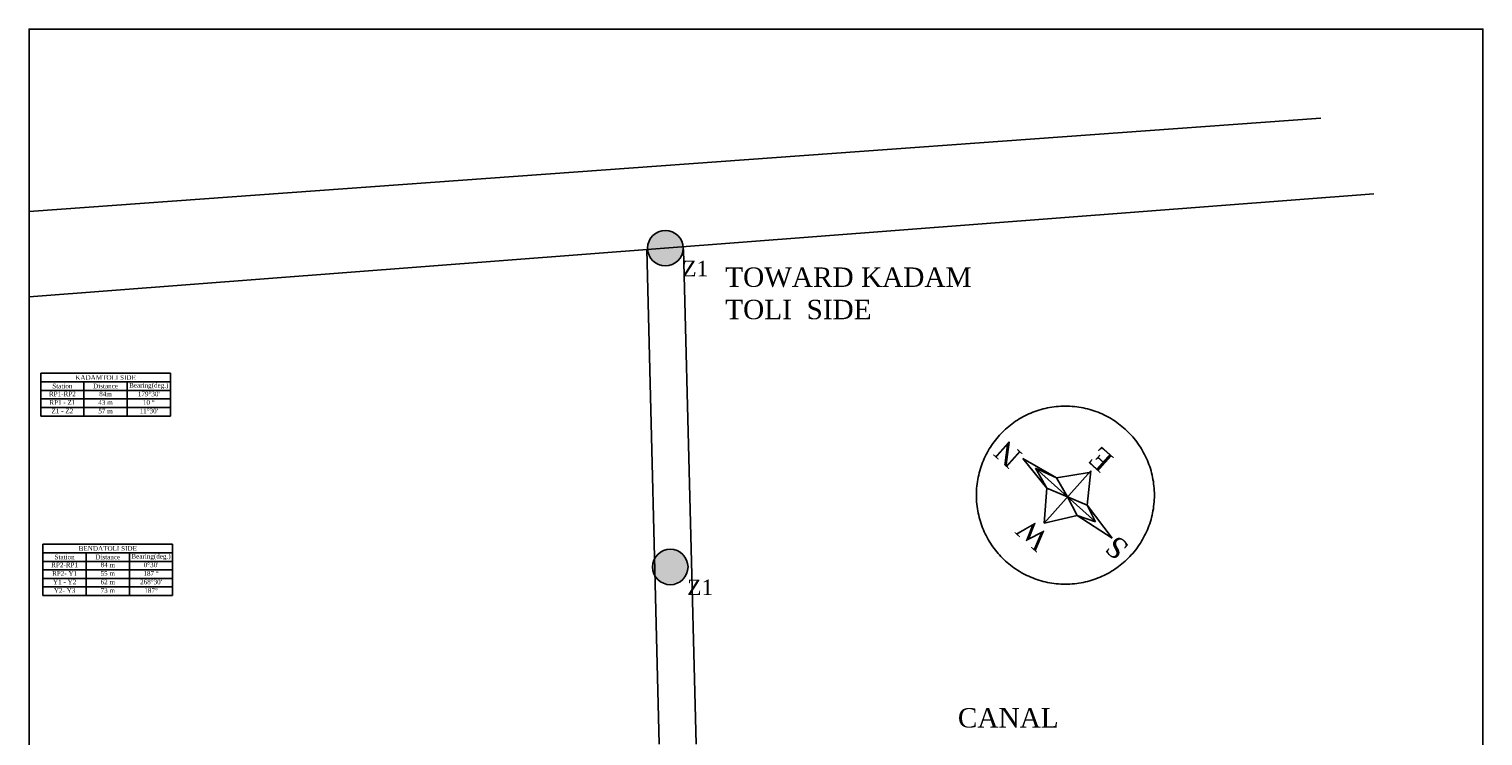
# Model space of a CAD drawing. Header units: millimetres. Extents: x 10887 to 17532, y -3266 to 805.
# Tile 10 of 10: x 15656 to 17532, y -1885 to -974. Entities that reach past the tile are written whole.
import ezdxf

# ---------------------------------------------------------------- set-up
doc = ezdxf.new("R2010")
doc.units = ezdxf.units.MM
doc.linetypes.add('ACAD_ISO10W100', pattern=[18, 12, -3, 0, -3])
doc.styles.get("Standard").update_dxf_attribs({"font": 'times.ttf', "height": 6})

# ---------------------------------------------------------------- blocks, each defined once
blk = doc.blocks.new('*T8')
at = {"color": 0, "lineweight": -2, "ltscale": 100}
for p, q in [((0, 0), (55.7, 0)), ((0, 0), (0, -11)), ((55.7, 0), (111.5, 0)), ((111.5, 0), (167.2, 0)), ((167.2, 0), (167.2, -11)), ((0, -11), (55.7, -11)), ((0, -11), (0, -22.1)), ((55.7, -11), (111.5, -11)), ((55.7, -11), (55.7, -22.1)), ((111.5, -11), (167.2, -11)), ((111.5, -11), (111.5, -22.1)), ((167.2, -11), (167.2, -22.1)), ((0, -22.1), (55.7, -22.1)), ((0, -22.1), (0, -33.1)), ((0, -33.1), (55.7, -33.1)), ((0, -33.1), (0, -44.1)), ((55.7, -22.1), (111.5, -22.1)), ((55.7, -22.1), (55.7, -33.1)), ((55.7, -33.1), (111.5, -33.1)), ((55.7, -33.1), (55.7, -44.1)), ((111.5, -22.1), (167.2, -22.1)), ((111.5, -22.1), (111.5, -33.1)), ((111.5, -33.1), (167.2, -33.1)), ((111.5, -33.1), (111.5, -44.1)), ((167.2, -22.1), (167.2, -33.1)), ((167.2, -33.1), (167.2, -44.1)), ((0, -44.1), (55.7, -44.1)), ((0, -44.1), (0, -55.1)), ((0, -55.1), (55.7, -55.1)), ((0, -55.1), (0, -66.1)), ((55.7, -44.1), (111.5, -44.1)), ((55.7, -44.1), (55.7, -55.1)), ((55.7, -55.1), (111.5, -55.1)), ((55.7, -55.1), (55.7, -66.1)), ((111.5, -44.1), (167.2, -44.1)), ((111.5, -44.1), (111.5, -55.1)), ((111.5, -55.1), (167.2, -55.1)), ((111.5, -55.1), (111.5, -66.1)), ((167.2, -44.1), (167.2, -55.1)), ((167.2, -55.1), (167.2, -66.1)), ((0, -66.1), (55.7, -66.1)), ((55.7, -66.1), (111.5, -66.1)), ((111.5, -66.1), (167.2, -66.1))]:
    blk.add_line(p, q, dxfattribs=at)
at = {"color": 0, "ltscale": 100, "char_height": 6}
for s, insert, width, attachment_point in [('Station', (27.9, -16.5), 52.744, 5), ('BENDATOLI SIDE', (83.6, -5.5), 164.233, 5), ('Distance', (83.6, -16.5), 52.744, 5), ('Bearing(deg.)', (139.4, -16.5), 52.744, 5), ('RP2-RP1', (27.9, -23.6), 52.744, 2), ('RP2- Y1', (27.9, -34.6), 52.744, 2), ('55 m', (83.6, -34.6), 52.744, 2), ('84 m', (83.6, -23.6), 52.744, 2), ("0%%D30'", (139.4, -23.6), 52.744, 2), ('187 %%D', (139.4, -34.6), 52.744, 2), ('Y1 - Y2', (27.9, -45.6), 52.744, 2), ('62 m', (83.6, -45.6), 52.744, 2), ("268%%D30'", (139.4, -45.6), 52.744, 2), ('Y2- Y3', (27.9, -56.6), 52.744, 2), ('73 m', (83.6, -56.6), 52.744, 2), ('187%%D', (139.4, -56.6), 52.744, 2)]:
    blk.add_mtext(s, dxfattribs=dict(at, insert=insert, width=width, attachment_point=attachment_point))
blk = doc.blocks.new('*T9')
at = {"color": 0, "lineweight": -2, "ltscale": 100}
for p, q in [((0, 0), (55.7, 0)), ((0, 0), (0, -11)), ((0, -11), (55.7, -11)), ((0, -11), (0, -22.1)), ((55.7, 0), (111.5, 0)), ((55.7, -11), (111.5, -11)), ((55.7, -11), (55.7, -22.1)), ((111.5, 0), (167.2, 0)), ((111.5, -11), (167.2, -11)), ((111.5, -11), (111.5, -22.1)), ((167.2, 0), (167.2, -11)), ((167.2, -11), (167.2, -22.1)), ((0, -22.1), (55.7, -22.1)), ((0, -22.1), (0, -33.1)), ((0, -33.1), (55.7, -33.1)), ((0, -33.1), (0, -44.1)), ((55.7, -22.1), (111.5, -22.1)), ((55.7, -22.1), (55.7, -33.1)), ((55.7, -33.1), (111.5, -33.1)), ((55.7, -33.1), (55.7, -44.1)), ((111.5, -22.1), (167.2, -22.1)), ((111.5, -22.1), (111.5, -33.1)), ((111.5, -33.1), (167.2, -33.1)), ((111.5, -33.1), (111.5, -44.1)), ((167.2, -22.1), (167.2, -33.1)), ((167.2, -33.1), (167.2, -44.1)), ((0, -44.1), (55.7, -44.1)), ((0, -44.1), (0, -55.1)), ((0, -55.1), (55.7, -55.1)), ((55.7, -44.1), (111.5, -44.1)), ((55.7, -44.1), (55.7, -55.1)), ((55.7, -55.1), (111.5, -55.1)), ((111.5, -44.1), (167.2, -44.1)), ((111.5, -44.1), (111.5, -55.1)), ((111.5, -55.1), (167.2, -55.1)), ((167.2, -44.1), (167.2, -55.1))]:
    blk.add_line(p, q, dxfattribs=at)
at = {"color": 0, "ltscale": 100, "char_height": 6}
for s, insert, width, attachment_point in [('Station', (27.9, -16.5), 52.744, 5), ('KADAMTOLI SIDE', (83.6, -5.5), 164.233, 5), ('Distance', (83.6, -16.5), 52.744, 5), ('Bearing(deg.)', (139.4, -16.5), 52.744, 5), ('RP1-RP2', (27.9, -23.6), 52.744, 2), ('RP1 - Z1', (27.9, -34.6), 52.744, 2), ('43 m', (83.6, -34.6), 52.744, 2), ('84m', (83.6, -23.6), 52.744, 2), ("179%%D30'", (139.4, -23.6), 52.744, 2), ('10 %%D', (139.4, -34.6), 52.744, 2), ('Z1 - Z2', (27.9, -45.6), 52.744, 2), ('57 m', (83.6, -45.6), 52.744, 2), ("11%%D30'", (139.4, -45.6), 52.744, 2)]:
    blk.add_mtext(s, dxfattribs=dict(at, insert=insert, width=width, attachment_point=attachment_point))

msp = doc.modelspace()

# ---------------------------------------------------------------- hatches: boundary and pattern name
at = {"ltscale": 100}
h = msp.add_hatch(color=256, dxfattribs=at)
h.set_gradient(color1=(181, 135, 74), one_color=1, tint=1, name='SPHERICAL')
h.paths.add_polyline_path([(16500.2, -1256.2, 1), (16454.4, -1256.2, 1)])
h = msp.add_hatch(color=256, dxfattribs=at)
h.set_gradient(color1=(181, 135, 74), one_color=1, tint=1, name='SPHERICAL')
h.paths.add_polyline_path([(16506.4, -1667.2, 1), (16460.7, -1667.2, 1)])

# ---------------------------------------------------------------- linework, layer by layer
for p, q in [((15656.5, -1209.1), (17322.9, -1088.4)), ((15656.5, -1319.1), (17391, -1186.2))]:
    msp.add_line(p, q, dxfattribs=at)
at = {"color": 18, "ltscale": 100}
for p, q in [((16453.2, -1258), (16469.4, -1895.6)), ((16500.6, -1257.9), (16516.8, -1895.5))]:
    msp.add_line(p, q, dxfattribs=at)
at = {"linetype": 'ACAD_ISO10W100', "ltscale": 100}
for p, q in [((16969.2, -1565.8), (16938.3, -1527.3)), ((16981.7, -1552.1), (16938.3, -1527.3)), ((17032, -1609.2), (16954.6, -1539.9)), ((16969.2, -1565.8), (16954.6, -1539.9)), ((16954.6, -1539.9), (16981.7, -1552.1)), ((16965.8, -1610.7), (17026.2, -1543.3)), ((16981.7, -1552.1), (17024.1, -1545.6)), ((16981.7, -1552.1), (16996, -1577)), ((17021.3, -1587.5), (17026.2, -1543.3)), ((16965.8, -1610.7), (16969.2, -1565.8)), ((16996, -1577), (16969.2, -1565.8)), ((16996, -1577), (17008.6, -1601)), ((17021.3, -1587.5), (16996, -1577)), ((17032, -1609.2), (17021.3, -1587.5)), ((17053.8, -1630.3), (17021.3, -1587.5)), ((17008.6, -1601), (16965.8, -1610.7)), ((17008.6, -1601), (17032, -1609.2)), ((17008.6, -1601), (17053.8, -1630.3))]:
    msp.add_line(p, q, dxfattribs=at)
at = {"ltscale": 100}
msp.add_lwpolyline([(15656.5, -3266.2), (17531.9, -3266.2), (17531.9, -973.8), (15656.5, -973.8)], close=True, dxfattribs=at)
for centre in [(16477.3, -1256.2), (16483.6, -1667.2)]:
    msp.add_circle(centre, 22.9, dxfattribs=at)
at = {"linetype": 'ACAD_ISO10W100', "ltscale": 100}
msp.add_circle((16993.3, -1574.6), 114.8, dxfattribs=at)

# ---------------------------------------------------------------- block references
for name, p in [('*T9', (15671.5, -1417.5)), ('*T8', (15674.4, -1637.9))]:
    msp.add_blockref(name, p)

# ---------------------------------------------------------------- texts
at = {"linetype": 'ACAD_ISO10W100', "attachment_point": 1}
for s, insert, char_height, width in [('Z1', (16499.1, -1272.4), 20, 36.892), ('TOWARD KADAM TOLI  SIDE', (16554.5, -1281.1), 25, 335.771), ('Z1', (16505.4, -1683.4), 20, 36.892), ('CANAL', (16854.6, -1849.2), 25, 335.771)]:
    msp.add_mtext(s, dxfattribs=dict(at, insert=insert, char_height=char_height, width=width))
at = {"char_height": 27, "width": 49.73, "attachment_point": 1, "rotation": 138.1679}
for s, insert in [('N', (16921.1, -1541.9)), ('E', (17038.9, -1547)), ('W', (16956.2, -1648.8)), ('S', (17058.9, -1660.2))]:
    msp.add_mtext(s, dxfattribs=dict(at, insert=insert))

doc.saveas('drawing.dxf')
